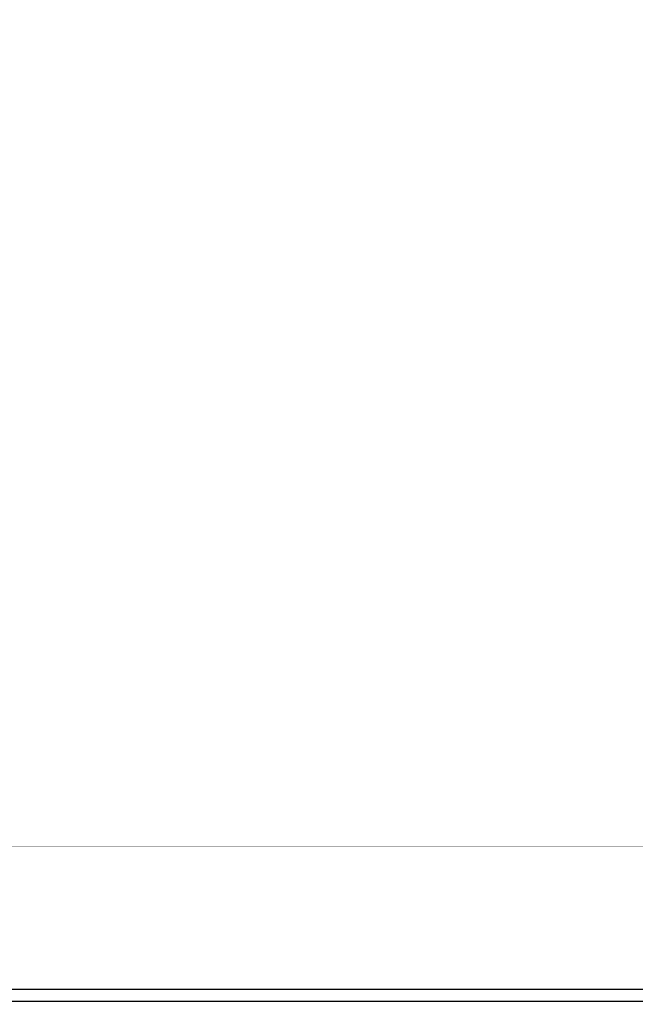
# Model space of a CAD drawing. Header units: feet. Extents: x 850675 to 1077306, y 463961 to 606658.
# Tile 70 of 77: x 936394 to 943416, y 583767 to 594996. Entities that reach past the tile are written whole.
import ezdxf

# ---------------------------------------------------------------- set-up
doc = ezdxf.new("R2010")
doc.units = ezdxf.units.FT
doc.header["$MEASUREMENT"] = 0
doc.linetypes.add('DASHED', pattern=[0.75, 0.5, -0.25])
doc.layers.add('MATCHLINE', color=7, linetype='DASHED')
doc.layers.add('MrSID', color=251, linetype='Continuous', transparency=0.2)
picture_1 = doc.add_image_def('image9.sid', size_in_pixel=(6307, 6968))
picture_2 = doc.add_image_def('image10.sid', size_in_pixel=(6310, 6968))
picture_3 = doc.add_image_def('image11.jpg', size_in_pixel=(1570, 944))

msp = doc.modelspace()

# ---------------------------------------------------------------- linework, layer by layer
at = {"layer": 'MATCHLINE', "color": 1, "const_width": 1, "flags": 128}
for points in [[(963828.314, 593674.117), (899094.3378, 593674.117)], [(963828.314, 589618.3068), (899094.3378, 589618.3068)], [(963828.314, 585562.4967), (899094.3378, 585562.4967)]]:
    msp.add_lwpolyline(points, dxfattribs=at)

# ---------------------------------------------------------------- pictures from other files: only their frames are drawn
at = {"layer": 'MrSID'}
image = msp.add_image(picture_1, insert=(923032.3596, 583797.4211), size_in_units=(20692.2572, 22860.8924), dxfattribs=at)
image.dxf.flags = 7
image = msp.add_image(picture_3, insert=(851552.7296, 463961.3689), size_in_units=(225757.9943, 135742.3864), rotation=0.370518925, dxfattribs=at)
image.dxf.flags = 7
image = msp.add_image(picture_2, insert=(923173.4221, 561079.8586), size_in_units=(20702.0997, 22860.8924), dxfattribs=at)
image.dxf.flags = 7

doc.saveas('drawing.dxf')
